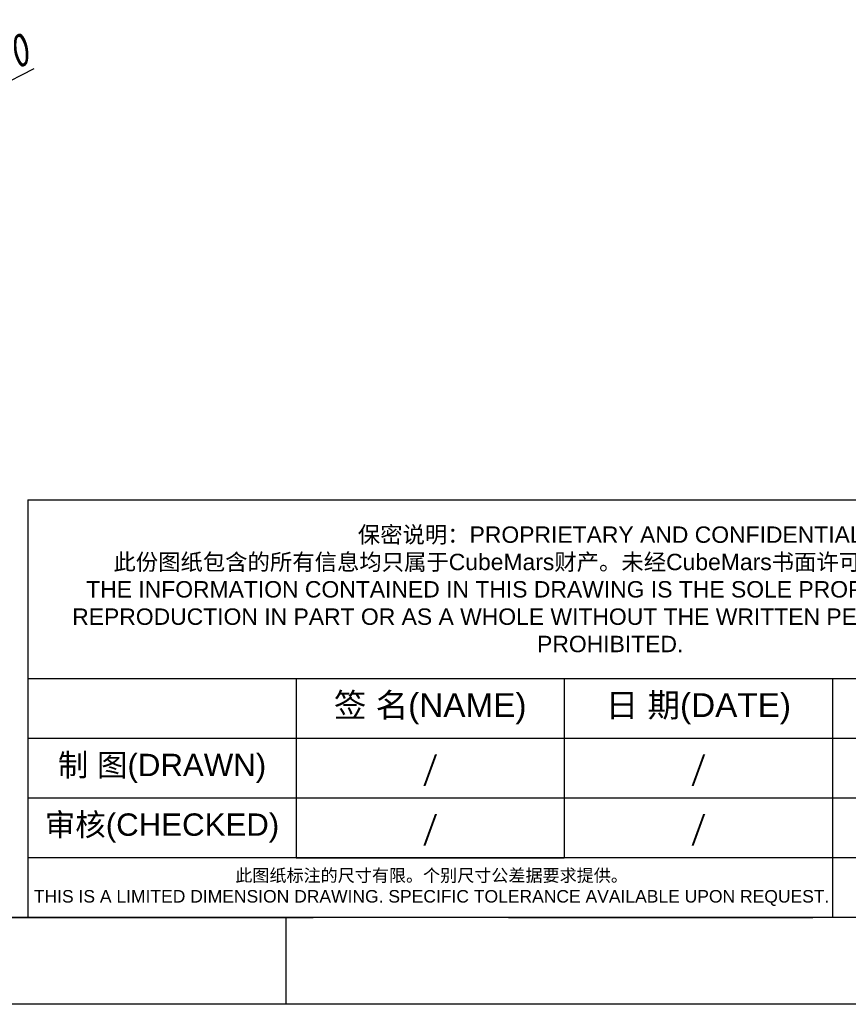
# Model space of a CAD drawing. Header units: inches. Extents: x 102 to 637, y -56 to 322.
# Tile 2 of 4: x 325 to 463, y -56 to 107. Entities that reach past the tile are written whole.
import ezdxf
from ezdxf.enums import TextEntityAlignment as Align

# ---------------------------------------------------------------- set-up
doc = ezdxf.new("R2010")
doc.units = ezdxf.units.IN
doc.layers.add('尺寸', color=7, linetype='Continuous')
doc.styles.add('gb-s', font='gbeitc.shx', dxfattribs={"bigfont": 'gbcbig.shx'})
doc.styles.add('txt', font='txt.shx', dxfattribs={"bigfont": 'gbcbig.shx'})
doc.styles.add('宋体', font='txt')
doc.dimstyles.new('gb', dxfattribs={"dimscale": 1.5, "dimtxt": 3.5, "dimasz": 3, "dimexe": 2.25, "dimexo": 2, "dimtad": 1, "dimzin": 0, "dimdsep": 46, "dimtxsty": 'gb-s', "dimcen": 2.5, "dimazin": 0, "dimtfac": 1, "dimtmove": 0, "dimatfit": 3, "dimfxl": 1, "dimtzin": 0, "dimarcsym": 0})

# ---------------------------------------------------------------- blocks, each defined once
blk = doc.blocks.new('工程图外发客户模板')
at = {"lineweight": -3}
for p, q in [((1973.039, 1514.435), (1973.039, 1486.44)), ((2092.843, 1502.435), (1973.039, 1502.435)), ((1991.039, 1502.435), (1991.039, 1490.435)), ((2009.039, 1502.435), (2009.039, 1490.435)), ((2027.039, 1502.435), (2027.039, 1486.44)), ((2092.779, 1498.435), (1973.039, 1498.435)), ((2092.779, 1494.435), (1973.039, 1494.435)), ((2092.779, 1490.435), (1973.039, 1490.435)), ((2092.779, 1486.44), (1887.932, 1486.44)), ((1990.355, 1486.44), (1990.355, 1480.608)), ((2098.611, 1480.608), (1882.1, 1480.608))]:
    blk.add_line(p, q, dxfattribs=at)
at = {"layer": '尺寸'}
for p, q in [((1973.039, 1514.435), (2092.779, 1514.435)), ((1991.039, 1498.435), (1991.039, 1494.435)), ((1991.039, 1494.435), (1991.039, 1490.435)), ((1991.039, 1490.435), (2009.039, 1490.435)), ((1963.017, 1486.44), (1977.597, 1486.44)), ((1977.597, 1486.44), (1992.177, 1486.44)), ((2005.299, 1486.44), (2025.711, 1486.44))]:
    blk.add_line(p, q, dxfattribs=at)
at = {"color": 0, "lineweight": 13, "attachment_point": 5, "style": '宋体'}
for s, insert, char_height, width in [('保密说明：{\\fArial|b0|i0|c134|p34;PROPRIETARY AND CONFIDENTIAL}\\P此份图纸包含的所有信息均只属于{\\fArial|b0|i0|c134|p34;CubeMars}财产。未经{\\fArial|b0|i0|c134|p34;CubeMars}书面许可，禁止部分或全部复制。{\\fArial|b0|i0|c134|p34;^JTHE INFORMATION CONTAINED IN THIS DRAWING IS THE SOLE PROPERTY OF CubeMars. ANY REPRODUCTION IN PART OR AS A WHOLE WITHOUT THE WRITTEN PERMISSION OF CubeMars IS PROHIBITED.}', (2012.122, 1508.435), 1.1, 73.83391), ('此图纸标注的尺寸有限。个别尺寸公差据要求提供。{\\fArial|b0|i0|c134|p34;\\PTHIS IS A LIMITED DIMENSION DRAWING. SPECIFIC TOLERANCE AVAILABLE UPON REQUEST.}', (2000.134, 1488.437), 0.84, 53.80971)]:
    blk.add_mtext(s, dxfattribs=dict(at, insert=insert, char_height=char_height, width=width))
at = {"lineweight": -3, "width": 18, "attachment_point": 5, "style": 'txt'}
for s, insert, char_height in [('{\\fSimSun|b0|i0|c134|p2;签\\fArial|b0|i0|c0|p34; \\fSimSun|b0|i0|c134|p2;名\\fArial|b0|i0|c0|p34;(NAME)}', (2000.039, 1500.435), 1.6), ('{\\fSimSun|b0|i0|c134|p2;\\C0;日\\fArial|b0|i0|c0|p34; \\fSimSun|b0|i0|c134|p2;期\\fArial|b0|i0|c0|p34;(DATE)}', (2018.039, 1500.435), 1.6), ('{\\fSimSun|b0|i0|c134|p2;\\C0;制\\fArial|b0|i0|c0|p34; \\fSimSun|b0|i0|c134|p2;图\\fArial|b0|i0|c0|p34;(DRAWN)}', (1982.039, 1496.436), 1.5), ('{\\fSimSun|b0|i0|c134|p2;\\C0;审核\\fArial|b0|i0|c0|p34;(CHECKED)}', (1982.039, 1492.435), 1.5)]:
    blk.add_mtext(s, dxfattribs=dict(at, insert=insert, char_height=char_height))
at = {"layer": '尺寸', "style": '宋体'}
for tag, p in [('BT', (2070.909, 1500.432)), ('ZTRY', (2000.039, 1496.435)), ('ZTRQ', (2018.039, 1496.435)), ('XH', (2070.909, 1496.432)), ('SHRY', (2000.039, 1492.435)), ('SHRQ', (2018.039, 1492.435)), ('BB', (2055.474, 1492.432)), ('BL', (2055.474, 1488.437))]:
    blk.add_attdef(tag, text='', height=2, dxfattribs=at).set_placement(p, align=Align.MIDDLE_CENTER)
blk = doc.blocks.new('*D10')
at = {"color": 0, "lineweight": -2}
for p, q in [((327.8, 98.74), (303.19, 86.28)), ((185.85, 26.91), (299.17, 84.25)), ((181.84, 24.88), (177.82, 22.85))]:
    blk.add_line(p, q, dxfattribs=at)
at = {"color": 0}
for points in [[(302.85, 86.95), (303.53, 85.61), (299.17, 84.25)], [(182.18, 24.21), (181.5, 25.55), (185.85, 26.91)]]:
    blk.add_solid(points, dxfattribs=at)
at = {"layer": 'Defpoints', "color": 0}
for p in [(299.17, 84.25), (185.85, 26.91)]:
    blk.add_point(p, dxfattribs=at)
at = {"color": 0, "insert": (317.01, 97.27), "char_height": 5.25, "attachment_point": 5, "rotation": 26.8386, "style": 'gb-s'}
blk.add_mtext('∅127.00', dxfattribs=at)

msp = doc.modelspace()

# ---------------------------------------------------------------- block references
at = {"layer": '尺寸'}
ref = msp.add_blockref('工程图外发客户模板', (-4544.917, -3712.021), dxfattribs=dict(at, xscale=2.469160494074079, yscale=2.469160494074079, zscale=2.469160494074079))
ref.add_attrib('ZTRY', '/', dxfattribs={"height": 3.951, "style": '宋体'}).set_placement((393.499, -17.083), align=Align.MIDDLE_CENTER)
ref.add_attrib('ZTRQ', '/', dxfattribs={"height": 3.951, "style": '宋体'}).set_placement((437.944, -17.083), align=Align.MIDDLE_CENTER)
ref.add_attrib('SHRY', '/', dxfattribs={"height": 3.951, "style": '宋体'}).set_placement((393.499, -26.96), align=Align.MIDDLE_CENTER)
ref.add_attrib('SHRQ', '/', dxfattribs={"height": 3.951, "style": '宋体'}).set_placement((437.944, -26.96), align=Align.MIDDLE_CENTER)

# ---------------------------------------------------------------- dimensions: what is measured, and where the dimension line sits
dim = msp.add_diameter_dim_2p(p1=(185.852, 26.915), p2=(299.172, 84.252), dimstyle='gb')
dim.commit()
dim.dimension.update_dxf_attribs({"geometry": '*D10', "text_midpoint": (318.622, 94.094), "dimtype": 163})

doc.saveas('drawing.dxf')
